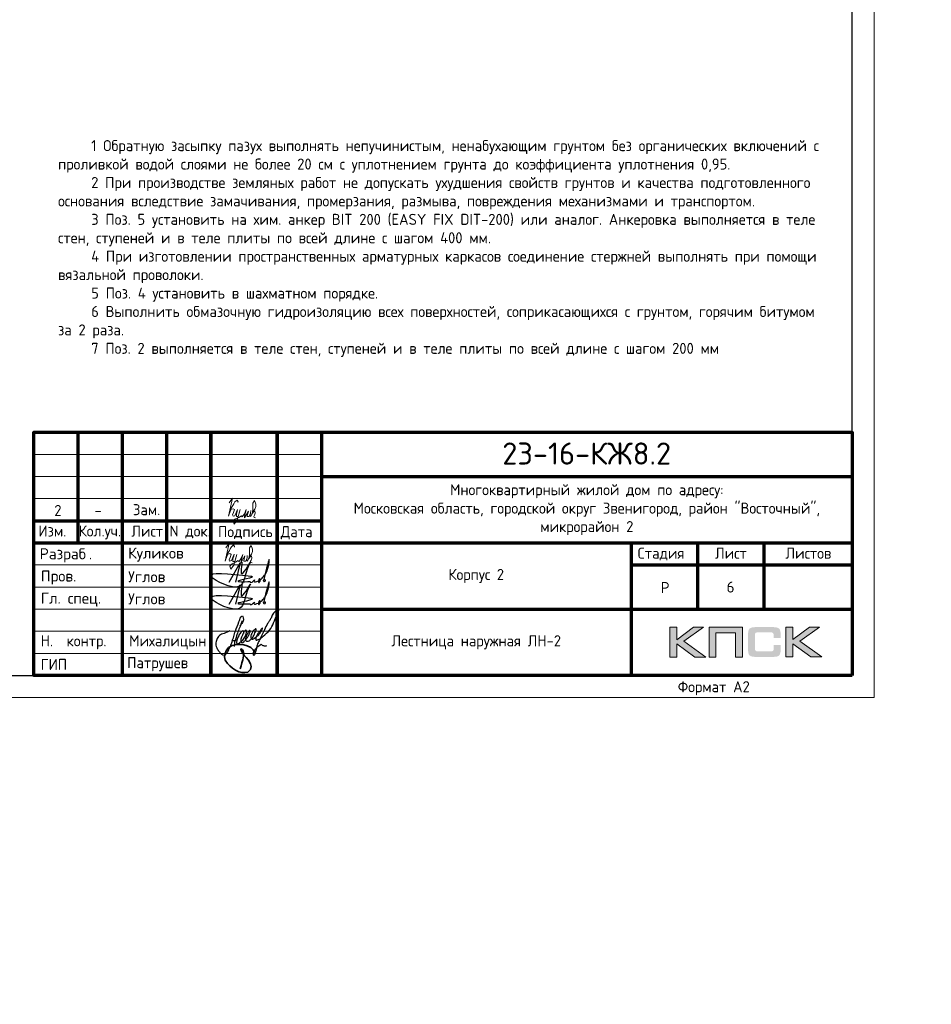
# Model space of a CAD drawing. Header units: millimetres. Extents: x 130535 to 3472113, y -231620 to 121434.
# Tile 85 of 133: x 579327 to 599939, y -14727 to 7540. Entities that reach past the tile are written whole.
import ezdxf
from ezdxf import colors
from ezdxf.entities.mleader import LeaderData, LeaderLine
from ezdxf.enums import TextEntityAlignment as Align
from ezdxf.math import Vec2, Vec3

# ---------------------------------------------------------------- set-up
doc = ezdxf.new("R2010")
doc.units = ezdxf.units.MM
for name, color, linetype, lineweight in [('0.15', 252, 'Continuous', 15), ('Standard', 7, 'Continuous', 25), ('АС-Таблицы', 7, 'Continuous', 20), ('Выноски', 20, 'Continuous', 20), ('РАЗМЕРЫ', 1, 'Continuous', 9), ('Рамка', 7, 'Continuous', 70), ('Символы 0.20', 1, 'Continuous', 20), ('Текст', 7, 'Continuous', 25), ('Текст 0.25', 82, 'Continuous', 25), ('ТОНКИЕ', 7, 'Continuous', 9)]:
    doc.layers.add(name, color=color, linetype=linetype, lineweight=lineweight)
doc.layers.add('ТОЛСТЫЕ_ОСНОВНЫЕ', color=6, linetype='Continuous')
doc.styles.add('GOST-2.304_Type-B', font='GOST_Common.ttf')
doc.styles.add('style1', font='GOST_Common.ttf', dxfattribs={"height": 500})
doc.styles.add('ГОСТ', font='isocpeur.TTF')

# ---------------------------------------------------------------- blocks, each defined once
blk = doc.blocks.new('*U5')
at = {"layer": 'ТОЛСТЫЕ_ОСНОВНЫЕ', "color": 6}
blk.add_lwpolyline([(20, 5), (589, 5), (589, 415), (20, 415)], close=True, dxfattribs=at)
at = {"layer": 'ТОНКИЕ'}
blk.add_lwpolyline([(0, 0), (594, 0), (594, 420), (0, 420)], close=True, dxfattribs=at)
at = {"layer": 'Текст', "style": 'style1'}
blk.add_text('Формат А2', height=2.5, dxfattribs=at).set_placement((549.57, 1.2))
blk = doc.blocks.new('СЛОЖНЫЙ_ОБЪЕКТ_0')
at = {"layer": 'Standard', "color": 7, "linetype": 'Continuous', "lineweight": 25}
for points, start_tangent, end_tangent in [([(-5.888, 1.589), (-5.939, 1.691), (-5.972, 1.691), (-6.022, 1.617), (-6.064, 1.496), (-6.076, 1.414), (-6.076, 1.373), (-6.09, 1.219), (-6.071, 1.071), (-6.041, 1.003), (-6.009, 0.988), (-5.985, 1.012), (-5.95, 1.047), (-5.922, 1.075), (-5.915, 1.097), (-5.843, 1.207), (-5.798, 1.324), (-5.779, 1.438), (-5.77, 1.604), (-5.809, 1.746), (-5.833, 1.77), (-5.864, 1.752), (-5.885, 1.721), (-5.913, 1.566), (-5.919, 1.492), (-5.925, 1.334), (-5.906, 1.223), (-5.871, 1.161), (-5.807, 1.124), (-5.751, 1.203), (-5.713, 1.262), (-5.692, 1.316), (-5.66, 1.414), (-5.641, 1.525), (-5.625, 1.661), (-5.641, 1.808), (-5.657, 1.824), (-5.667, 1.824), (-5.695, 1.763), (-5.714, 1.672), (-5.725, 1.541), (-5.722, 1.421), (-5.665, 1.291), (-5.617, 1.276), (-5.55, 1.31), (-5.459, 1.426), (-5.4, 1.599), (-5.374, 1.864), (-5.388, 1.981), (-5.406, 1.999), (-5.432, 1.973), (-5.463, 1.934), (-5.509, 1.789), (-5.527, 1.661), (-5.508, 1.54), (-5.457, 1.473), (-5.411, 1.463), (-5.347, 1.501), (-5.271, 1.621), (-5.193, 1.738), (-5.143, 1.879), (-5.113, 2.032), (-5.113, 2.111), (-5.121, 2.138), (-5.14, 2.12), (-5.169, 2.039), (-5.206, 1.924), (-5.241, 1.787), (-5.254, 1.679), (-5.254, 1.582), (-5.237, 1.516), (-5.219, 1.498), (-5.191, 1.482), (-5.154, 1.519), (-5.086, 1.578), (-4.953, 1.776), (-4.759, 2.173), (-4.667, 2.981), (-4.667, 3.227), (-4.687, 3.262), (-4.715, 3.262), (-4.742, 3.235), (-4.777, 3.18), (-4.872, 2.956), (-4.891, 2.749), (-4.921, 2.579), (-4.956, 2.444), (-5.001, 2.097), (-5.045, 1.672), (-5.064, 1.441), (-5.075, 1.334), (-5.055, 1.102), (-5.04, 0.878), (-5.04, 0.777), (-5.052, 0.744), (-5.068, 0.75), (-5.077, 0.776), (-5.092, 0.804), (-5.084, 1.076), (-4.938, 1.346), (-4.909, 1.375), (-4.851, 1.355), (-4.78, 1.355), (-4.616, 1.413)], (-0.169301, 0.985564), (0.921845, 0.387559)), ([(-6.577, 1.472), (-6.789, 1.26), (-6.973, 1.076), (-7.024, 0.851), (-7.024, 0.746), (-6.996, 0.632), (-6.845, 0.434), (-6.702, 0.33), (-6.548, 0.258), (-6.432, 0.258), (-6.35, 0.355), (-6.314, 0.52), (-6.284, 0.767), (-6.284, 1.007), (-6.298, 1.279), (-6.31, 1.543), (-6.302, 2.038), (-6.285, 2.303), (-6.246, 2.371), (-6.174, 2.3), (-6.144, 2.003), (-6.194, 1.851)], (-0.677851, -0.735199), (-0.339746, -0.940517)), ([(-6.181, 2.142), (-6.172, 1.967), (-6.172, 1.841), (-6.18, 1.7), (-6.18, 1.412), (-6.17, 1.216), (-6.17, 1.117), (-6.148, 0.957), (-6.119, 0.827)], (0.06248, -0.998046), (0.223108, -0.974794)), ([(-6.329, 1.089), (-6.3, 1.083), (-6.267, 1.081), (-6.233, 1.097), (-6.195, 1.113), (-6.161, 1.123), (-6.143, 1.143), (-6.118, 1.168)], (0.983291, -0.18204), (0.7365, 0.676437))]:
    blk.add_spline(points, degree=3, dxfattribs=dict(at, start_tangent=start_tangent, end_tangent=end_tangent))
blk = doc.blocks.new('Роспись')
at = {"layer": 'Текст', "color": 4}
blk.add_lwpolyline([(4.18, 0.67), (6.68, 5.03), (5.62, 0.66)], dxfattribs=at)
for points in [[(7.11, 5.14), (7.17, 2.59), (9.02, 5.2), (8.57, 4.35), (6.55, -0.29), (0.19, 1.88), (9.09, 2.02)], [(11.23, 1.12), (12.72, 3.08), (13.28, 5.66), (11.96, 0.97)], [(9.09, 2.02), (9.4, 1.96), (6.15, 0.84), (8.42, 0.77), (8.9, 0.77)], [(8.9, 0.77), (8.97, 0.64), (9.94, 1.16)], [(9.94, 1.16), (9.82, 0.79), (10.85, 0.93)], [(10.85, 0.93), (11.13, 1.44), (11.23, 1.11), (10.92, 0.57), (10.85, 0.93)], [(11.23, 1.12), (11.03, 1.05), (10.98, 1.33), (11.05, 1.41)], [(11.96, 0.97), (12.16, 0.71), (12.34, 1.19), (12.03, 1.14), (11.96, 0.97)]]:
    blk.add_spline(points, degree=3, dxfattribs=at)
blk = doc.blocks.new('11')
at = {"layer": 'Выноски'}
for p, q in [((47989, 66781), (48016, 66806)), ((48016, 66806), (48038, 66823)), ((48038, 66823), (48060, 66786)), ((47885, 66608), (47944, 66700)), ((47944, 66700), (47962, 66737)), ((47962, 66737), (47989, 66781)), ((48060, 66786), (48058, 66769))]:
    blk.add_line(p, q, dxfattribs=at)
blk.add_lwpolyline([(47863, 66761), (47937, 66865), (47843, 66458), (47885, 66564), (47905, 66616), (47954, 66628), (47979, 66606), (47957, 66539), (47937, 66487), (47947, 66458), (47991, 66470), (48051, 66611), (48041, 66569), (48023, 66505), (48023, 66448), (48065, 66448), (48090, 66529), (48110, 66608), (48043, 66369), (47972, 66275), (47954, 66344), (47991, 66389), (48078, 66431), (48142, 66470), (48154, 66441), (48204, 66512), (48246, 66606), (48209, 66455), (48204, 66418), (48295, 66574), (48265, 66463), (48265, 66455), (48312, 66453), (48342, 66529), (48347, 66584), (48337, 66465), (48349, 66453), (48401, 66569), (48443, 66616), (48461, 66678), (48466, 66727), (48436, 66811), (48399, 66754), (48399, 66618), (48389, 66549), (48374, 66507), (48416, 66564), (48441, 66576), (48451, 66524), (48433, 66482), (48419, 66453), (48424, 66428), (48458, 66421)], dxfattribs=at)
blk = doc.blocks.new('A$Cd09756da')
h = blk.add_hatch(color=0)
h.paths.add_polyline_path([(-3363, 1089), (-3590, 1089), (-3962, 809), (-3962, 1089), (-4120, 1089), (-4120, 417), (-3962, 417), (-3962, 712), (-3560, 417), (-3308, 417), (-3809, 772)])
h.paths.add_polyline_path([(-3080, 963), (-2635, 963), (-2635, 417), (-2478, 417), (-2478, 1089), (-2645, 1089), (-3236, 1089), (-3236, 930), (-3236, 417), (-3080, 417)])
h.paths.add_polyline_path([(-1340, 1093), (-1498, 1093), (-1498, 420), (-1340, 420), (-1340, 716), (-938, 420), (-686, 420), (-1187, 776), (-741, 1093), (-968, 1093), (-1340, 813)])
at = {"true_color": 0x5f007f}
blk.add_hatch(color=206, dxfattribs=at).paths.add_polyline_path([(-1629, 1018), (-1631, 1026), (-1634, 1032), (-1638, 1038), (-1641, 1044), (-1644, 1049), (-1649, 1054), (-1653, 1059), (-1657, 1063), (-1662, 1066), (-1668, 1071), (-1674, 1074), (-1681, 1077), (-1688, 1079), (-1696, 1082), (-1703, 1084), (-1721, 1088), (-1741, 1091), (-1762, 1092), (-1786, 1093), (-2187, 1093), (-2210, 1092), (-2231, 1091), (-2251, 1088), (-2268, 1084), (-2276, 1082), (-2284, 1079), (-2291, 1077), (-2297, 1073), (-2303, 1071), (-2310, 1066), (-2315, 1063), (-2319, 1059), (-2323, 1054), (-2327, 1049), (-2331, 1044), (-2335, 1038), (-2337, 1032), (-2340, 1025), (-2343, 1018), (-2345, 1010), (-2348, 994), (-2351, 976), (-2353, 956), (-2353, 934), (-2353, 580), (-2353, 557), (-2351, 537), (-2348, 519), (-2345, 502), (-2343, 495), (-2340, 488), (-2337, 481), (-2335, 474), (-2331, 469), (-2327, 463), (-2323, 459), (-2319, 454), (-2315, 450), (-2309, 446), (-2303, 443), (-2297, 439), (-2291, 436), (-2283, 434), (-2276, 431), (-2268, 429), (-2251, 425), (-2231, 423), (-2209, 421), (-2187, 420), (-1786, 420), (-1762, 421), (-1741, 422), (-1721, 425), (-1704, 428), (-1696, 431), (-1688, 433), (-1681, 436), (-1674, 439), (-1668, 442), (-1662, 446), (-1657, 450), (-1653, 454), (-1649, 458), (-1644, 463), (-1641, 468), (-1638, 474), (-1634, 481), (-1631, 487), (-1629, 495), (-1626, 502), (-1623, 519), (-1620, 537), (-1619, 557), (-1618, 580), (-1618, 691), (-1775, 691), (-1775, 600), (-1775, 594), (-1776, 588), (-1777, 582), (-1779, 577), (-1781, 572), (-1783, 568), (-1786, 564), (-1789, 560), (-1792, 557), (-1797, 554), (-1801, 552), (-1806, 550), (-1811, 548), (-1817, 548), (-1824, 547), (-1830, 546), (-2153, 546), (-2159, 547), (-2164, 548), (-2168, 550), (-2172, 552), (-2176, 555), (-2180, 557), (-2183, 561), (-2186, 565), (-2189, 569), (-2191, 573), (-2193, 578), (-2194, 583), (-2196, 593), (-2197, 602), (-2197, 925), (-2197, 931), (-2196, 936), (-2195, 941), (-2193, 946), (-2192, 950), (-2190, 954), (-2187, 957), (-2185, 961), (-2181, 963), (-2178, 966), (-2173, 968), (-2169, 970), (-2164, 971), (-2160, 972), (-2154, 972), (-2149, 972), (-1830, 972), (-1824, 972), (-1817, 972), (-1812, 970), (-1807, 969), (-1802, 967), (-1797, 965), (-1793, 961), (-1790, 958), (-1786, 954), (-1783, 950), (-1781, 946), (-1779, 941), (-1777, 936), (-1776, 931), (-1775, 925), (-1775, 918), (-1775, 844), (-1618, 844), (-1618, 934), (-1619, 956), (-1620, 976), (-1623, 994), (-1627, 1010)])
at = {"color": 0, "lineweight": 0}
for points in [[(-4120, 417), (-4120, 1089), (-3962, 1089), (-3962, 809), (-3590, 1089), (-3363, 1089), (-3809, 772), (-3308, 417), (-3560, 417), (-3962, 712), (-3962, 417), (-4120, 417)], [(-3080, 417), (-3080, 963), (-2635, 963), (-2635, 417), (-2478, 417), (-2478, 1089), (-2645, 1089), (-3236, 1089), (-3236, 930), (-3236, 417), (-3080, 417)], [(-1498, 420), (-1498, 1093), (-1340, 1093), (-1340, 813), (-968, 1093), (-741, 1093), (-1187, 776), (-686, 420), (-938, 420), (-1340, 716), (-1340, 420), (-1498, 420)]]:
    blk.add_lwpolyline(points, close=True, dxfattribs=at)
at = {"lineweight": 35}
blk.add_lwpolyline([(-13508, 523), (-13547, 578), (-13600, 632), (-13677, 670), (-13759, 693), (-13818, 702), (-13912, 702), (-14016, 676), (-14099, 633), (-14147, 575), (-14180, 499), (-14196, 424), (-14178, 345), (-14125, 271), (-14070, 216), (-14013, 165), (-13943, 121), (-13865, 83), (-13793, 64), (-13740, 64), (-13666, 78), (-13601, 136), (-13593, 202), (-13604, 266), (-13651, 344), (-13699, 405), (-13737, 443), (-13779, 503), (-13800, 532), (-13813, 569), (-13820, 591), (-13820, 601), (-13802, 592), (-13787, 577), (-13771, 554), (-13766, 528), (-13766, 443), (-13775, 355), (-13799, 285), (-13814, 219), (-13841, 149)], dxfattribs=at)
at = {"layer": 'Рамка'}
for p, q in [((-17500, 3000), (-17500, 5500)), ((-16500, 0), (-16500, 5500)), ((-15500, 3000), (-15500, 5500)), ((-14500, 0), (-14500, 5500)), ((-14500, 5500), (-14500, 0)), ((-13000, 5500), (-13000, 0)), ((-13000, 0), (-13000, 5500)), ((-12000, 5500), (-12000, 0)), ((-12000, 4500), (0, 4500)), ((-18500, 3500), (-12000, 3500)), ((-18500, 3000), (0, 3000)), ((-5000, 3000), (-5000, 0)), ((-3500, 3000), (-3500, 1500)), ((-2000, 3000), (-2000, 1500)), ((-5000, 2500), (0, 2500)), ((-5000, 2500), (0, 2500)), ((-12000, 1500), (0, 1500))]:
    blk.add_line(p, q, dxfattribs=at)
at = {"layer": 'Рамка', "lineweight": 15}
for p, q in [((-18500, 5000), (-12000, 5000)), ((-18500, 4500), (-12000, 4500)), ((-18500, 4000), (-12000, 4000)), ((-18500, 2500), (-12000, 2500)), ((-18500, 2000), (-12000, 2000)), ((-18500, 1500), (-12000, 1500)), ((-18500, 1000), (-12000, 1000)), ((-18500, 500), (-12000, 500))]:
    blk.add_line(p, q, dxfattribs=at)
at = {"layer": 'Рамка'}
blk.add_lwpolyline([(0, 0), (-18500, 0), (-18500, 5500), (0, 5500)], close=True, dxfattribs=at)
at = {"color": 18, "true_color": 0x000000, "xscale": 100, "yscale": 100, "zscale": 100}
for p in [(-14508, 2045), (-14508, 1545)]:
    blk.add_blockref('Роспись', p, dxfattribs=at)
at = {"layer": '0.15', "xscale": 462, "yscale": 462, "zscale": 462, "rotation": 339.9822667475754}
blk.add_blockref('СЛОЖНЫЙ_ОБЪЕКТ_0', (-11452, -669), dxfattribs=at)
at = {"layer": 'Выноски'}
blk.add_blockref('11', (-62024, -63871), dxfattribs=at)
at = {"color": 7, "style": 'ГОСТ'}
for s, p in [('Разраб', (-18371, 2627)), ('.', (-17258, 2627))]:
    blk.add_text(s, height=250, dxfattribs=at).set_placement(p)
at = {"layer": 'РАЗМЕРЫ', "color": 7, "char_height": 250, "attachment_point": 4, "style": 'ГОСТ'}
for s, insert in [('{\\C256;Куликов}', (-16371, 2734)), ('Пров.', (-18346, 2215)), ('Углов', (-16371, 2234)), ('Гл. спец.', (-18346, 1715)), ('Углов', (-16371, 1734))]:
    blk.add_mtext_dynamic_manual_height_columns(s, width=2000, gutter_width=1250, heights=[0], dxfattribs=dict(at, insert=insert))
at = {"layer": 'РАЗМЕРЫ', "color": 7, "linetype": 'Continuous', "char_height": 250, "width": 2000, "attachment_point": 4, "style": 'GOST-2.304_Type-B'}
for s, insert in [(' Н.  контр.', (-18500, 750)), (' Михалицын', (-16500, 750)), (' ГИП', (-18500, 250)), ('Патрушев', (-16394, 255))]:
    blk.add_mtext(s, dxfattribs=dict(at, insert=insert))
at = {"layer": 'Текст', "color": 7, "style": 'ГОСТ'}
blk.add_text('23-16-КЖ8.2', height=500, dxfattribs=at).set_placement((-6003, 5019), align=Align.MIDDLE_CENTER)
at = {"layer": 'Текст', "color": 7, "style": 'GOST-2.304_Type-B'}
for s, p in [('Изм.', (-18400, 3141)), ('Кол.уч.', (-17490, 3143)), ('Лист', (-16298, 3139)), ('N док.', (-15435, 3141)), ('Подпись', (-14340, 3127)), ('Дата', (-12920, 3127)), ('Стадия', (-4850, 2640)), ('Лист', (-3100, 2640)), ('Листов', (-1508, 2640)), ('Р', (-4328, 1863))]:
    blk.add_text(s, height=250, dxfattribs=at).set_placement(p)
at = {"layer": 'Текст', "color": 7, "linetype": 'Continuous', "lineweight": 0, "char_height": 250, "attachment_point": 5, "style": 'GOST-2.304_Type-B'}
for s, insert, width in [('Многоквартирный жилой дом по адресу:\\PМосковская область, городской округ Звенигород, район "Восточный", микрорайон 2', (-6000, 3750), 12000), ('Корпус 2', (-8500, 2250), 7000)]:
    blk.add_mtext(s, dxfattribs=dict(at, insert=insert, width=width))
blk = doc.blocks.new('*T374')
at = {"layer": 'АС-Таблицы', "color": 0, "linetype": 'ByBlock', "lineweight": -2, "transparency": 16777216}
for p, q in [((0, 0), (1500, 0)), ((0, -1000), (1500, -1000))]:
    blk.add_line(p, q, dxfattribs=at)
at = {"layer": 'АС-Таблицы', "color": 0, "linetype": 'ByBlock', "lineweight": 50, "transparency": 16777216}
for p, q in [((0, 0), (0, -1000)), ((1500, 0), (1500, -1000))]:
    blk.add_line(p, q, dxfattribs=at)
at = {"layer": 'АС-Таблицы', "color": 0, "transparency": 16777216, "insert": (750, -500), "char_height": 250, "width": 1000, "attachment_point": 5, "style": 'ГОСТ'}
blk.add_mtext('6', dxfattribs=at)
blk = doc.blocks.new('_None')

msp = doc.modelspace()

# ---------------------------------------------------------------- block references
at = {"xscale": 100, "yscale": 100, "zscale": 100}
msp.add_blockref('*U5', (539249.9, -7790.1), dxfattribs=at)
msp.add_blockref('*U5', (539249.9, -7790.1), dxfattribs=at)
at = {"lineweight": 50, "ltscale": 100}
msp.add_blockref('A$Cd09756da', (598149.9, -7290.1), dxfattribs=at)
msp.add_blockref('*T374', (594649.9, -4790.1))
at = {"layer": 'Выноски'}
msp.add_blockref('11', (536202.8, -70146.6), dxfattribs=at)

# ---------------------------------------------------------------- texts
at = {"insert": (153574.3, 18462.6), "char_height": 330, "attachment_point": 1, "style": 'ГОСТ'}
msp.add_mtext_dynamic_manual_height_columns('\\pi10055.14148;{\\H1.5152x;\\P\\pi7542.56108;Общие указания\\P\\pi1650;}1.^IРабочая документация разработана в соответствии с заданием на проектирование, требованиями действующих технических регламентов, стандартов, сводов правил и других документов, содержащих установленные требования.\\P2.^IРабочая документация выполнена в соответствии со следующими нормативными и техническими документами:\\P-^IСП 20.13330.2016 "Нагрузки и Воздействия";\\P-^IСП 63.13330.2012 "Бетонные и железобетонные конструкции. Основные положения";\\P-^IСП 22.13330.2016 "Основания зданий и сооружений";\\P-^IСП 45.13330.2012 "Земляные сооружения, основания и фундаменты".\\P3.   За относительную отметку 0,000 принята отметка чистого пола первого этажа.\\P4.^IПеречень видов работ, для которых необходимо составлять акты освидетельствования скрытых работ:\\P-^Iармирование конструкций;\\P-^Iосвидетельствование опалубки перед бетонированием;\\P-^Iвыполнение сварочных работ;\\P-^Iотбор контрольных проб бетона;\\P-^Iсоответствие законченных железобетонных конструкций проекту с отображением качества работ;\\P-^Iустройство монолитных конструкций, выполняемых в зимнее время;  \\P\\pi0;        -    устройство гидроизоляции;\\P\\pi1650;-^Iуплотнение грунтов и обратную засыпку.\\PЗапрещается выполнение последующих работ при отсутствии актов освидетельствования предшествующих скрытых работ во всех случаях.\\P\\pi0;        5. Проект рассчитан на производство работ в период положительных температур. В случае выполнения работ при отрицательных температурах необходимо выполнять требования СНиП часть 3 по производству работ и ППР.\\P        6. При минимальной температуре воздуха до минус 15°С допускается:\\P\\pi1650;-выдерживание бетона в конструкции методом термоса, при предварительном разогреве бетонной смеси;\\P -форсированный электроразогрев бетона в конструкции с повторным уплотнением.\\PПри минимальной температуре воздуха до минус 25°С допускается:\\P -обогрев бетона в греющей опалубке с помощью низкотемпературных электронагревателей;\\P -электродный сквозной прогрев бетона;\\P -электрообогрев с помощью греющего провода.', width=18460.283, gutter_width=5800, heights=[33815.2], dxfattribs=at)
at = {"color": 1, "linetype": 'Continuous', "lineweight": 30, "insert": (589649.9, -6540.1), "char_height": 250, "width": 7000, "attachment_point": 5, "style": 'GOST-2.304_Type-B'}
msp.add_mtext('{\\C0;Лестница наружная ЛН-2}', dxfattribs=at)
at = {"layer": 'Текст', "color": 7, "style": 'GOST-2.304_Type-B'}
for s, p in [('2', (580108.8, -3684.2)), ('Зам.', (581887.7, -3666.2)), ('-', (581018.8, -3682.7))]:
    msp.add_text(s, height=250, dxfattribs=at).set_placement(p)
at = {"layer": 'Текст 0.25', "char_height": 250, "attachment_point": 1, "style": 'GOST-2.304_Type-B'}
for s, insert in [('\\pi750;1 Обратную засыпку пазух выполнять непучинистым, ненабухающим грунтом без органических включений с проливкой водой слоями не более 20 см с уплотнением грунта до коэффициента уплотнения 0,95.\\P2 При производстве земляных работ не допускать ухудшения свойств грунтов и качества подготовленного основания вследствие замачивания, промерзания, размыва, повреждения механизмами и транспортом.\\P3 Поз. 5 установить на хим. анкер BIT 200 (EASY FIX DIT-200) или аналог. Анкеровка выполняется в теле стен и в теле плиты по всей длине с шагом 400 мм.\\P4 При изготовлении пространственных арматурных каркасов соединение стержней выполнять при помощи вязальной проволоки. \\P5 Поз. 4 установить в шахматном порядке.\\P6 Выполнить обмазочную гидроизоляцию всех поверхностей, соприкасающихся с грунтом, горячим битумом за 2 раза.', (451078.6, 4816.9)), ('\\pi750;1 Обратную засыпку пазух выполнять непучинистым, ненабухающим грунтом без органических включений с проливкой водой слоями не более 20 см с уплотнением грунта до коэффициента уплотнения 0,95.\\P2 При производстве земляных работ не допускать ухудшения свойств грунтов и качества подготовленного основания вследствие замачивания, промерзания, размыва, повреждения механизмами и транспортом.\\P3 Поз. 5 установить на хим. анкер BIT 200 (EASY FIX DIT-200) или аналог. Анкеровка выполняется в теле стен, ступеней и в теле плиты по всей длине с шагом 400 мм.\\P4 При изготовлении пространственных арматурных каркасов соединение стержней выполнять при помощи вязальной проволоки. \\P5 Поз. 4 установить в шахматном порядке.\\P6 Выполнить обмазочную гидроизоляцию всех поверхностей, соприкасающихся с грунтом, горячим битумом за 2 раза.\\P7 Поз. 2 выполняется в теле стен, ступеней и в теле плиты по всей длине с шагом 200 мм', (515636.1, 4816.9)), ('\\pi750;1 Обратную засыпку пазух выполнять непучинистым, ненабухающим грунтом без органических включений с проливкой водой слоями не более 20 см с уплотнением грунта до коэффициента уплотнения 0,95.\\P2 При производстве земляных работ не допускать ухудшения свойств грунтов и качества подготовленного основания вследствие замачивания, промерзания, размыва, повреждения механизмами и транспортом.\\P3 Поз. 5 установить на хим. анкер BIT 200 (EASY FIX DIT-200) или аналог. Анкеровка выполняется в теле стен, ступеней и в теле плиты по всей длине с шагом 400 мм.\\P4 При изготовлении пространственных арматурных каркасов соединение стержней выполнять при помощи вязальной проволоки. \\P5 Поз. 4 установить в шахматном порядке.\\P6 Выполнить обмазочную гидроизоляцию всех поверхностей, соприкасающихся с грунтом, горячим битумом за 2 раза.\\P7 Поз. 2 выполняется в теле стен, ступеней и в теле плиты по всей длине с шагом 200 мм', (580193.7, 4816.9))]:
    msp.add_mtext_dynamic_manual_height_columns(s, width=17507.725, gutter_width=1250, heights=[0], dxfattribs=dict(at, insert=insert))

# ---------------------------------------------------------------- leaders
at = {"layer": 'Символы 0.20', "ltscale": 100}
ml = msp.add_multileader_mtext('Standard', dxfattribs=at)
ml.set_content('Щебень фр.20-40', color=256, style='ГОСТ')
ml.set_leader_properties(color=256, linetype='ByLayer', lineweight=-1)
ml.set_arrow_properties(name='NONE')
ml.build(insert=Vec2(0, 0))
ml.multileader.update_dxf_attribs({"text_left_attachment_type": 6, "text_right_attachment_type": 6, "dogleg_length": 2.5, "arrow_head_size": 45, "scale": 100})
ctx = ml.context
ctx.base_point, ctx.scale, ctx.char_height, ctx.arrow_head_size, ctx.landing_gap_size, ctx.plane_origin = Vec3(443794.3, 5890.3), 100, 300, 45, 22.5, Vec3(437897.8, 2579.9)
ctx.left_attachment, ctx.right_attachment = 6, 6
notes = []
notes.append((ctx, [(1, (1, 1, 0), (443544.3, 5890.3), (1, 0), 250, [(0, [(441793.3, 7316.8)], 0, [])])]))
ctx.mtext.insert, ctx.mtext.width, ctx.mtext.flow_direction = Vec3(443816.8, 6280.3), 2129.129, 5
ml = msp.add_multileader_mtext('Standard', dxfattribs=at)
ml.set_content('Щебень фр.20-40', color=256, style='ГОСТ')
ml.set_leader_properties(color=256, linetype='ByLayer', lineweight=-1)
ml.set_arrow_properties(name='NONE')
ml.build(insert=Vec2(0, 0))
ml.multileader.update_dxf_attribs({"text_left_attachment_type": 6, "text_right_attachment_type": 6, "dogleg_length": 2.5, "arrow_head_size": 45, "scale": 100})
ctx = ml.context
ctx.base_point, ctx.scale, ctx.char_height, ctx.arrow_head_size, ctx.landing_gap_size, ctx.plane_origin = Vec3(378255, 5560.4), 100, 300, 45, 22.5, Vec3(372358.5, 2249.9)
ctx.left_attachment, ctx.right_attachment = 6, 6
notes.append((ctx, [(1, (1, 1, 0), (378005, 5560.4), (1, 0), 250, [(0, [(376254, 6986.9)], 0, [])])]))
ctx.mtext.insert, ctx.mtext.width, ctx.mtext.flow_direction = Vec3(378277.5, 5950.4), 2129.129, 5
for ctx, leaders in notes:
    for number, flags, end, landing, length, lines in leaders:
        leader = LeaderData()
        leader.index, (leader.has_last_leader_line, leader.has_dogleg_vector, leader.attachment_direction) = number, flags
        leader.last_leader_point, leader.dogleg_vector, leader.dogleg_length = Vec3(end), Vec3(landing), length
        for number, points, colour, breaks in lines:
            line = LeaderLine()
            line.index, line.vertices, line.color, line.breaks = number, Vec3.list(points), colors.encode_raw_color(colour), breaks
            leader.lines.append(line)
        ctx.leaders.append(leader)

doc.saveas('drawing.dxf')
